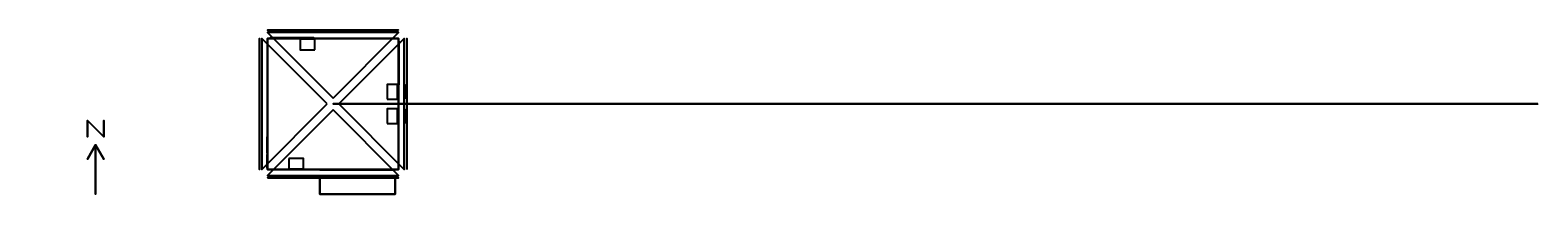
# Model space of a CAD drawing. Header units: metres. Extents: x -18.5 to 73.6, y -6.6 to 4.5.
import ezdxf

# ---------------------------------------------------------------- set-up
doc = ezdxf.new("R2010")
doc.units = ezdxf.units.M

msp = doc.modelspace()

# ---------------------------------------------------------------- linework, layer by layer
at = {"layer": '1', "color": 3}
for points in [[(-15, -1, 0.1), (-15, -1), (-15, -2), (-15, -2, 0.1)], [(-15, -1, 0.1), (-15, -1), (-14, -2), (-14, -2, 0.1)], [(-14, -1, 0.1), (-14, -1), (-14, -2), (-14, -2, 0.1)], [(-14.5, -2.5, 0.1), (-14.5, -2.5), (-15, -3.36603), (-15, -3.36603, 0.1)], [(-14.5, -2.5, 0.1), (-14.5, -2.5), (-14.5, -5.5), (-14.5, -5.5, 0.1)], [(-14.5, -2.5, 0.1), (-14.5, -2.5), (-14, -3.36603), (-14, -3.36603, 0.1)]]:
    msp.add_3dface(points, dxfattribs=at)
at = {"layer": 'Z01_VIVIENDA', "color": 43}
for points in [[(-4.5, 4, 4.50289), (-4.5, 4, 3), (-4.5, -4, 3), (-4.5, -4, 4.50289)], [(-4.5, 4, 2.5), (-4.5, 4), (-4.5, -4), (-4.5, -4, 2.5)], [(4, 4.5, 4.50289), (4, 4.5, 3), (-4, 4.5, 3), (-4, 4.5, 4.50289)], [(4, 4.5, 2.5), (4, 4.5), (-4, 4.5), (-4, 4.5, 2.5)], [(4.5, -4, 4.50289), (4.5, -4, 3), (4.5, 4, 3), (4.5, 4, 4.50289)], [(4.5, -4, 2.5), (4.5, -4), (4.5, 4), (4.5, 4, 2.5)], [(73.596, 0, -10.5564), (0, 0, -10.5564), (0, 0, -10.8564), (73.596, 0, -10.8564)], [(16.0116, 0, -11.5564), (0, 0, -11.5564), (0, 0, -11.8564), (16.0116, 0, -11.8564)], [(64, 0, -12.5564), (0, 0, -12.5564), (0, 0, -12.8564), (64, 0, -12.8564)], [(28, 0, -13.5564), (0, 0, -13.5564), (0, 0, -13.8564), (28, 0, -13.8564)], [(-4, -4.5, 4.50289), (-4, -4.5, 3), (4, -4.5, 3), (4, -4.5, 4.50289)], [(-4, -4.5, 2.5), (-4, -4.5), (4, -4.5), (4, -4.5, 2.5)]]:
    msp.add_3dface(points, dxfattribs=at)
at = {"layer": 'Z01_VIVIENDA', "color": 15}
for points in [[(-0.35355, 0, 8.85645), (-4.35356, 4, 4.85644), (-4.35356, -4, 4.85644)], [(4, 4, 3), (-4, 4, 3), (-4, -4, 3), (4, -4, 3)], [(0.00026, 0.3536, 8.8564), (4.00014, 4.35348, 4.85652), (-3.99999, 4.35338, 4.85662)], [(0.35372, 0, 8.85628), (4.35347, -4, 4.85653), (4.35347, 4, 4.85653)], [(0, -0.35372, 8.85628), (-4, -4.35347, 4.85653), (4, -4.35347, 4.85653)]]:
    msp.add_3dface(points, dxfattribs=at)
at = {"layer": 'Z01_VIVIENDA', "color": 8}
for points in [[(4, -4, 3), (-4, -4, 3), (-4, 4, 3), (4, 4, 3)], [(4, -4), (-4, -4), (-4, 4), (4, 4)]]:
    msp.add_3dface(points, dxfattribs=at)
at = {"layer": 'Z01_VIVIENDA', "color": 143}
for points in [[(-1.17, 4.025, 2.03), (-1.17, 4.025, 0.17), (-3.83, 4.025, 0.17), (-3.83, 4.025, 2.03)], [(-1.103, 3.3113, 5.86335), (-1.103, 3.94335, 5.2313), (-1.997, 3.94335, 5.2313), (-1.997, 3.3113, 5.86335)], [(-1.113, 4.475, 4.437), (-1.113, 4.475, 3.063), (-1.987, 4.475, 3.063), (-1.987, 4.475, 4.437)], [(4.025, 1.17, 2.03), (4.025, 1.17, 0.17), (4.025, 3.83, 0.17), (4.025, 3.83, 2.03)], [(3.3068, 0.303, 5.86785), (3.93935, 0.303, 5.2353), (3.93935, 1.197, 5.2353), (3.3068, 1.197, 5.86785)], [(4.475, 0.313, 4.437), (4.475, 0.313, 3.063), (4.475, 1.187, 3.063), (4.475, 1.187, 4.437)], [(3.3068, -1.197, 5.86785), (3.93935, -1.197, 5.2353), (3.93935, -0.303, 5.2353), (3.3068, -0.303, 5.86785)], [(4.475, -1.187, 4.437), (4.475, -1.187, 3.063), (4.475, -0.313, 3.063), (4.475, -0.313, 4.437)], [(-4.025, -3.091, 2.109), (-4.025, -3.091, 0.091), (-4.025, -3.909, 0.091), (-4.025, -3.909, 2.109)], [(-2.697, -3.3148, 5.85985), (-2.697, -3.94485, 5.2298), (-1.803, -3.94485, 5.2298), (-1.803, -3.3148, 5.85985)], [(-2.687, -4.475, 4.437), (-2.687, -4.475, 3.063), (-1.813, -4.475, 3.063), (-1.813, -4.475, 4.437)], [(-0.798, -4.025, 1.998), (-0.798, -4.025, 0.202), (3.798, -4.025, 0.202), (3.798, -4.025, 1.998)]]:
    msp.add_3dface(points, dxfattribs=at)
at = {"layer": 'Z01_VIVIENDA', "color": 45}
msp.add_3dface([(-4.025, -2, 2.2), (-4.025, -2), (-4.025, -3), (-4.025, -3, 2.2)], dxfattribs=at)
at = {"layer": 'Z01_VIVIENDA', "color": 13}
for points in [[(-0.798, -5.5, 1.998), (-0.798, -4.5, 1.998), (3.798, -4.5, 1.998), (3.798, -5.5, 1.998)], [(3.798, -5.5, 1.998), (3.798, -4.5, 1.998), (-0.798, -4.5, 1.998), (-0.798, -5.5, 1.998)], [(-0.798, -4.5, 1.998), (-0.798, -4.5, 0.202), (-0.798, -5.5, 0.202), (-0.798, -5.5, 1.998)], [(-0.798, -5.5, 1.998), (-0.798, -5.5, 0.202), (-0.798, -4.5, 0.202), (-0.798, -4.5, 1.998)], [(3.798, -4.5, 1.998), (3.798, -4.5, 0.202), (3.798, -5.5, 0.202), (3.798, -5.5, 1.998)], [(3.798, -5.5, 1.998), (3.798, -5.5, 0.202), (3.798, -4.5, 0.202), (3.798, -4.5, 1.998)]]:
    msp.add_3dface(points, dxfattribs=at)
at = {"layer": 'Z02_CAMARA_SANITARIA', "color": 43}
for points in [[(-4, 4, -0.5), (-4, 4, -1), (-4, -4, -1), (-4, -4, -0.5)], [(4, 4, -0.5), (4, 4, -1), (-4, 4, -1), (-4, 4, -0.5)], [(4, -4, -0.5), (4, -4, -1), (4, 4, -1), (4, 4, -0.5)], [(-4, -4, -0.5), (-4, -4, -1), (4, -4, -1), (4, -4, -0.5)]]:
    msp.add_3dface(points, dxfattribs=at)
at = {"layer": 'Z02_CAMARA_SANITARIA', "color": 8}
msp.add_3dface([(4, -4, -1), (-4, -4, -1), (-4, 4, -1), (4, 4, -1)], dxfattribs=at)
at = {"layer": 'Z02_CAMARA_SANITARIA', "color": 15}
msp.add_3dface([(4, 4), (-4, 4), (-4, -4), (4, -4)], dxfattribs=at)

doc.saveas('drawing.dxf')
